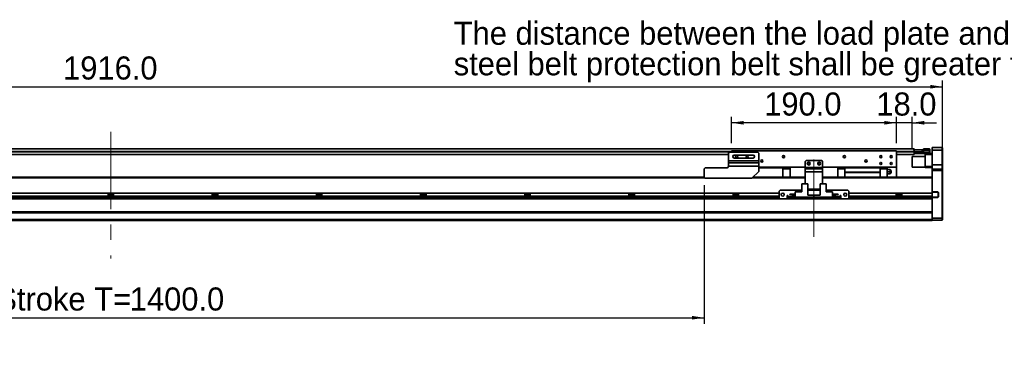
# Model space of a CAD drawing. Header units: millimetres. Extents: x 35 to 2905, y 35 to 2044.
# Tile 6 of 9: x 1016 to 2150, y 893 to 1281. Entities that reach past the tile are written whole.
import ezdxf

# ---------------------------------------------------------------- set-up
doc = ezdxf.new("R2010")
doc.units = ezdxf.units.MM
doc.header["$LTSCALE"] = 7
doc.linetypes.add('CENTERX2', pattern=[20.32, 12.7, -2.54, 2.54, -2.54])
doc.layers.add('黑色实线', color=7, linetype='Continuous')
doc.styles.add('SLDTEXTSTYLE8', font='txt')
doc.dimstyles.new('SLDDIMSTYLE0', dxfattribs={"dimtxt": 26.6, "dimasz": 14, "dimexe": 0, "dimexo": 0.0625, "dimgap": 6.65, "dimtad": 2, "dimdec": 1, "dimrnd": 1e-09, "dimzin": 4, "dimdsep": 46, "dimtxsty": 'SLDTEXTSTYLE8', "dimsah": 1, "dimcen": 0.09, "dimadec": 0, "dimazin": 1, "dimtfac": 1, "dimtdec": 1, "dimtmove": 0, "dimatfit": 0, "dimfxl": 0, "dimfrac": 2, "dimtolj": 1, "dimtzin": 12, "dimarcsym": 0})
doc.dimstyles.new('SLDDIMSTYLE4', dxfattribs={"dimtxt": 26.6, "dimasz": 14, "dimexe": 0, "dimexo": 0.0625, "dimgap": 6.65, "dimtad": 2, "dimdec": 1, "dimrnd": 1e-09, "dimzin": 4, "dimdsep": 46, "dimtxsty": 'SLDTEXTSTYLE8', "dimsah": 1, "dimcen": 0.09, "dimadec": 0, "dimazin": 1, "dimtfac": 1, "dimtdec": 1, "dimtofl": 0, "dimtmove": 0, "dimatfit": 3, "dimfxl": 0, "dimfrac": 2, "dimtolj": 1, "dimtzin": 12, "dimarcsym": 0})

# ---------------------------------------------------------------- blocks, each defined once
blk = doc.blocks.new('SW_NOTE_4')
at = {"layer": '黑色实线', "color": 0, "char_height": 26.6, "attachment_point": 1, "style": 'SLDTEXTSTYLE8'}
for s, insert in [('The distance between the load plate and the ', (-812.9, 48.8)), ('steel belt protection belt shall be greater than 4mm', (-812.9, 13.6))]:
    blk.add_mtext(s, dxfattribs=dict(at, insert=insert))
blk = doc.blocks.new('_D_21')
at = {"layer": '黑色实线'}
for p, q in [((162.6, 1115.8), (162.6, 1210.4)), ((162.6, 1203.4), (2078.6, 1203.4)), ((2078.6, 1115.8), (2078.6, 1210.4))]:
    blk.add_line(p, q, dxfattribs=at)
for points in [[(162.6, 1203.4), (176.6, 1201.3), (176.6, 1205.5)], [(2078.6, 1203.4), (2064.6, 1205.5), (2064.6, 1201.3)]]:
    blk.add_solid(points, dxfattribs=at)
at = {"layer": '黑色实线', "insert": (1065.7, 1238.3), "char_height": 26.6, "attachment_point": 1, "style": 'SLDTEXTSTYLE8'}
blk.add_mtext('1916.0', dxfattribs=at)
blk = doc.blocks.new('_D_24')
at = {"layer": '黑色实线'}
for p, q in [((404.1, 1093.6), (404.1, 930.4)), ((1804.1, 1090.1), (1804.1, 930.4)), ((404.1, 937.4), (1804.1, 937.4))]:
    blk.add_line(p, q, dxfattribs=at)
for points in [[(404.1, 937.4), (418.1, 935.3), (418.1, 939.5)], [(1804.1, 937.4), (1790.1, 939.5), (1790.1, 935.3)]]:
    blk.add_solid(points, dxfattribs=at)
at = {"layer": '黑色实线', "char_height": 26.6, "attachment_point": 1, "style": 'SLDTEXTSTYLE8'}
for s, insert in [('Stroke T=', (988.8, 972.3)), ('1400.0', (1142.5, 972.3))]:
    blk.add_mtext(s, dxfattribs=dict(at, insert=insert))
blk = doc.blocks.new('_D_25')
at = {"layer": '黑色实线'}
for p, q in [((1835.6, 1138.3), (1835.6, 1168.9)), ((2025.6, 1138.3), (2025.6, 1168.9)), ((2025.6, 1161.9), (1835.6, 1161.9))]:
    blk.add_line(p, q, dxfattribs=at)
for points in [[(1835.6, 1161.9), (1849.6, 1159.8), (1849.6, 1164)], [(2025.6, 1161.9), (2011.6, 1164), (2011.6, 1159.8)]]:
    blk.add_solid(points, dxfattribs=at)
at = {"layer": '黑色实线', "insert": (1873.3, 1196.8), "char_height": 26.6, "attachment_point": 1, "style": 'SLDTEXTSTYLE8'}
blk.add_mtext('190.0', dxfattribs=at)
blk = doc.blocks.new('_D_26')
at = {"layer": '黑色实线'}
for p, q in [((2025.6, 1138.3), (2025.6, 1168.9)), ((2043.6, 1131.5), (2043.6, 1168.9)), ((2025.6, 1161.9), (1997.6, 1161.9)), ((2043.6, 1161.9), (2025.6, 1161.9)), ((2043.6, 1161.9), (2071.6, 1161.9))]:
    blk.add_line(p, q, dxfattribs=at)
for points in [[(2025.6, 1161.9), (2011.6, 1164), (2011.6, 1159.8)], [(2043.6, 1161.9), (2057.6, 1159.8), (2057.6, 1164)]]:
    blk.add_solid(points, dxfattribs=at)
at = {"layer": '黑色实线', "insert": (2002.5, 1196.8), "char_height": 26.6, "attachment_point": 1, "style": 'SLDTEXTSTYLE8'}
blk.add_mtext('18.0', dxfattribs=at)

msp = doc.modelspace()

# ---------------------------------------------------------------- linework, layer by layer
at = {"color": 7, "linetype": 'Continuous', "lineweight": 35}
for p, q in [((2046.12, 1131.79), (195.12, 1131.79)), ((1832.12, 1125.29), (411.12, 1125.29)), ((1833.12, 1127.94), (1832.12, 1126.94)), ((1832.12, 1126.94), (1832.12, 1117.94)), ((1833.12, 1127.94), (1866.12, 1127.94)), ((2025.62, 1129.44), (1835.62, 1129.44)), ((1835.62, 1129.44), (1835.62, 1127.94)), ((1860.62, 1124.54), (1838.62, 1124.54)), ((1867.12, 1126.94), (1866.12, 1127.94)), ((1867.12, 1126.94), (1867.12, 1117.94)), ((2025.62, 1129.44), (2025.62, 1110.94)), ((2046.12, 1125.29), (2025.62, 1125.29)), ((2043.92, 1122.94), (2043.62, 1122.64)), ((2058.62, 1122.94), (2043.92, 1122.94)), ((2043.92, 1122.94), (2043.92, 1110.94)), ((2045.67, 1130.41), (2045.67, 1130.64)), ((2045.67, 1130.64), (2046.17, 1130.64)), ((2045.67, 1130.64), (2045.67, 1130.64)), ((2046.12, 1131.79), (2046.12, 1130.64)), ((2046.12, 1129.15), (2046.12, 1128.79)), ((2046.12, 1128.79), (2046.12, 1128.29)), ((2046.17, 1128.64), (2046.12, 1128.64)), ((2046.12, 1128.14), (2046.42, 1128.44)), ((2046.12, 1128.44), (2046.42, 1128.44)), ((2046.12, 1128.29), (2046.12, 1125.29)), ((2046.12, 1128.14), (2046.42, 1128.14)), ((2046.12, 1127.94), (2046.42, 1127.94)), ((2046.12, 1126.74), (2046.42, 1126.44)), ((2046.17, 1130.64), (2046.17, 1128.64)), ((2046.17, 1130.64), (2055.17, 1130.64)), ((2046.17, 1128.64), (2055.17, 1128.64)), ((2046.42, 1128.14), (2046.42, 1128.44)), ((2046.42, 1128.44), (2056.62, 1128.44)), ((2046.42, 1128.14), (2046.42, 1127.94)), ((2056.62, 1128.14), (2046.42, 1128.14)), ((2046.42, 1127.94), (2046.42, 1126.44)), ((2046.42, 1127.94), (2063.82, 1127.94)), ((2063.82, 1126.44), (2046.42, 1126.44)), ((2055.17, 1128.64), (2055.17, 1130.64)), ((2055.17, 1130.64), (2055.67, 1130.64)), ((2055.67, 1128.64), (2055.17, 1128.64)), ((2055.67, 1130.64), (2055.67, 1128.64)), ((2055.67, 1128.64), (2056.12, 1128.64)), ((2056.12, 1128.44), (2056.12, 1128.64)), ((2056.62, 1130.44), (2056.62, 1131.94)), ((2056.62, 1131.94), (2063.82, 1131.94)), ((2063.82, 1130.44), (2056.62, 1130.44)), ((2056.62, 1128.14), (2056.62, 1130.44)), ((2058.62, 1125.44), (2058.62, 1126.44)), ((2066.62, 1125.44), (2058.62, 1125.44)), ((2058.62, 1111.44), (2058.62, 1125.44)), ((2063.82, 1130.44), (2063.82, 1131.94)), ((2064.12, 1131.64), (2063.82, 1131.94)), ((2064.12, 1130.44), (2063.82, 1130.44)), ((2063.82, 1127.94), (2063.82, 1130.44)), ((2063.82, 1126.44), (2063.82, 1127.94)), ((2063.82, 1127.94), (2064.12, 1127.94)), ((2063.82, 1126.44), (2064.12, 1126.74)), ((2063.82, 1126.44), (2066.62, 1126.44)), ((2064.12, 1131.64), (2064.12, 1130.44)), ((2064.12, 1130.44), (2064.12, 1127.94)), ((2064.12, 1127.94), (2064.12, 1126.74)), ((2066.92, 1133.44), (2066.62, 1133.14)), ((2066.62, 1130.44), (2066.62, 1133.14)), ((2066.92, 1130.44), (2066.62, 1130.44)), ((2066.62, 1113.44), (2066.62, 1130.44)), ((2066.92, 1133.44), (2066.92, 1130.44)), ((2066.92, 1133.44), (2078.32, 1133.44)), ((2078.32, 1130.44), (2066.92, 1130.44)), ((2066.92, 1130.44), (2066.92, 1113.44)), ((2078.32, 1130.44), (2078.32, 1133.44)), ((2078.32, 1133.44), (2078.62, 1133.14)), ((2078.32, 1113.44), (2078.32, 1130.44)), ((2078.32, 1130.44), (2078.62, 1130.44)), ((2078.62, 1133.14), (2078.62, 1130.44)), ((2078.62, 1130.44), (2078.62, 1113.44)), ((1832.12, 1117.94), (1867.12, 1117.94)), ((1832.12, 1115.95), (1832.12, 1117.94)), ((1832.12, 1115.95), (1867.12, 1115.95)), ((1832.12, 1111.96), (1832.12, 1115.95)), ((1867.12, 1111.96), (1832.12, 1111.96)), ((1832.12, 1111.96), (1832.12, 1111.94)), ((1838.62, 1121.34), (1860.62, 1121.34)), ((1867.12, 1117.94), (1867.12, 1115.95)), ((1867.12, 1115.95), (1867.12, 1111.96)), ((1867.12, 1111.96), (1867.12, 1105.94)), ((1921.62, 1118.44), (1920.62, 1117.44)), ((1920.62, 1117.44), (1920.62, 1110.44)), ((1939.62, 1118.44), (1921.62, 1118.44)), ((1940.62, 1117.44), (1939.62, 1118.44)), ((1940.62, 1117.44), (1940.62, 1110.44)), ((2043.62, 1111.24), (2043.62, 1122.64)), ((2066.92, 1113.44), (2066.62, 1113.44)), ((2066.62, 1108.14), (2066.62, 1113.44)), ((2066.92, 1113.44), (2066.92, 1108.44)), ((2066.92, 1113.44), (2078.32, 1113.44)), ((2078.32, 1108.44), (2078.32, 1113.44)), ((2078.62, 1113.44), (2078.32, 1113.44)), ((2078.62, 1113.44), (2078.62, 1108.14)), ((1805.12, 1109.94), (1804.12, 1108.94)), ((1804.12, 1098.94), (1804.12, 1108.94)), ((1805.12, 1109.94), (1830.12, 1109.94)), ((1820.92, 1110.14), (1820.72, 1109.94)), ((1820.92, 1110.14), (1831, 1110.14)), ((1820.92, 1110.14), (1820.92, 1109.94)), ((1859.12, 1097.94), (1867.12, 1105.94)), ((1920.62, 1110.94), (1867.12, 1110.94)), ((1867.12, 1109.94), (1894.87, 1109.94)), ((1894.87, 1109.94), (1894.87, 1110.94)), ((1894.87, 1109.94), (1894.87, 1099.38)), ((1903.12, 1109.84), (1894.87, 1109.84)), ((1894.87, 1108.89), (1903.12, 1108.89)), ((1903.12, 1108.89), (1903.12, 1109.84)), ((1903.12, 1108.89), (1903.12, 1099.38)), ((1920.62, 1110.44), (1940.62, 1110.44)), ((1920.62, 1108.94), (1920.62, 1110.44)), ((1920.62, 1105.44), (1920.62, 1108.94)), ((1920.62, 1108.94), (1940.62, 1108.94)), ((1920.62, 1105.44), (1920.62, 1091.64)), ((1940.62, 1105.44), (1920.62, 1105.44)), ((2025.62, 1110.94), (1940.62, 1110.94)), ((1940.62, 1110.44), (1940.62, 1108.94)), ((1940.62, 1108.94), (1940.62, 1105.44)), ((1940.62, 1105.44), (1940.62, 1091.64)), ((1958.12, 1109.84), (1958.12, 1108.89)), ((1966.37, 1109.84), (1958.12, 1109.84)), ((1966.37, 1108.89), (1958.12, 1108.89)), ((1958.12, 1108.89), (1958.12, 1099.38)), ((1966.37, 1110.94), (1966.37, 1109.94)), ((2006.87, 1109.94), (1966.37, 1109.94)), ((1966.37, 1109.94), (1966.37, 1104.94)), ((1966.37, 1104.94), (2006.87, 1104.94)), ((1966.37, 1104.94), (1966.37, 1104.64)), ((2006.87, 1104.64), (1966.37, 1104.64)), ((1966.37, 1104.64), (1966.37, 1099.38)), ((2006.87, 1109.94), (2006.87, 1110.94)), ((2006.87, 1109.94), (2006.87, 1104.94)), ((2015.12, 1109.84), (2006.87, 1109.84)), ((2015.12, 1108.89), (2006.87, 1108.89)), ((2006.87, 1104.64), (2006.87, 1104.94)), ((2006.87, 1104.64), (2006.87, 1099.38)), ((2015.12, 1108.89), (2015.12, 1109.84)), ((2015.12, 1099.38), (2015.12, 1108.89)), ((2015.12, 1107.94), (2017.44, 1107.94)), ((2015.12, 1105.44), (2017.44, 1105.44)), ((2017.44, 1102.94), (2015.12, 1102.94)), ((2025.62, 1110.94), (2025.62, 1099.44)), ((2043.62, 1111.24), (2043.92, 1110.94)), ((2043.92, 1110.94), (2058.62, 1110.94)), ((2058.62, 1111.44), (2066.62, 1111.44)), ((2058.62, 1110.44), (2058.62, 1111.44)), ((2066.62, 1110.44), (2058.62, 1110.44)), ((2066.92, 1108.44), (2066.62, 1108.14)), ((2066.62, 1106.94), (2066.62, 1108.14)), ((2066.92, 1106.94), (2066.62, 1106.94)), ((2066.62, 1099.1), (2066.62, 1106.94)), ((2066.92, 1108.44), (2066.92, 1106.94)), ((2066.92, 1108.44), (2078.32, 1108.44)), ((2066.92, 1106.94), (2066.92, 1082.29)), ((2078.32, 1106.94), (2066.92, 1106.94)), ((2078.32, 1106.94), (2078.32, 1108.44)), ((2078.62, 1108.14), (2078.32, 1108.44)), ((2078.32, 1051.94), (2078.32, 1106.94)), ((2078.62, 1106.94), (2078.32, 1106.94)), ((2078.62, 1108.14), (2078.62, 1106.94)), ((2078.62, 1106.94), (2078.62, 1052.07)), ((1804.12, 1099.38), (320.62, 1099.38)), ((395.12, 1099.44), (1804.12, 1099.44)), ((1804.12, 1098.94), (1805.12, 1097.94)), ((1805.12, 1097.94), (1859.12, 1097.94)), ((1920.62, 1099.38), (1860.56, 1099.38)), ((1903.12, 1099.44), (1920.62, 1099.44)), ((1916.67, 1091.64), (1916.67, 1082.34)), ((1916.67, 1091.64), (1923.62, 1091.64)), ((1923.62, 1091.64), (1923.62, 1078.74)), ((1937.62, 1091.64), (1937.62, 1078.74)), ((1937.62, 1091.64), (1944.57, 1091.64)), ((1940.62, 1099.44), (1958.12, 1099.44)), ((2066.62, 1099.38), (1940.62, 1099.38)), ((1944.57, 1091.64), (1944.57, 1082.34)), ((2015.12, 1099.44), (2060.62, 1099.44)), ((2060.62, 1099.44), (2060.62, 1099.38)), ((2066.62, 1099.1), (2066.62, 1098.38)), ((2066.62, 1080.84), (2066.62, 1098.38)), ((1890.62, 1080.84), (350.62, 1080.84)), ((1117.45, 1080.84), (1117.45, 1077.44)), ((1123.79, 1079.44), (1117.45, 1079.44)), ((1123.79, 1077.44), (1123.79, 1080.84)), ((1237.45, 1080.84), (1237.45, 1077.44)), ((1243.79, 1079.44), (1237.45, 1079.44)), ((1243.79, 1077.44), (1243.79, 1080.84)), ((1357.45, 1080.84), (1357.45, 1077.44)), ((1363.79, 1079.44), (1357.45, 1079.44)), ((1363.79, 1077.44), (1363.79, 1080.84)), ((1477.45, 1080.84), (1477.45, 1077.44)), ((1483.79, 1079.44), (1477.45, 1079.44)), ((1483.79, 1077.44), (1483.79, 1080.84)), ((1597.45, 1080.84), (1597.45, 1077.44)), ((1603.79, 1079.44), (1597.45, 1079.44)), ((1603.79, 1077.44), (1603.79, 1080.84)), ((1717.45, 1080.84), (1717.45, 1077.44)), ((1723.79, 1079.44), (1717.45, 1079.44)), ((1723.79, 1077.44), (1723.79, 1080.84)), ((1837.45, 1080.84), (1837.45, 1077.44)), ((1843.79, 1079.44), (1837.45, 1079.44)), ((1843.79, 1077.44), (1843.79, 1080.84)), ((1891.62, 1084.14), (1890.62, 1083.14)), ((1890.62, 1083.14), (1890.62, 1075.14)), ((1916.67, 1084.14), (1891.62, 1084.14)), ((1900.62, 1078.14), (1899.62, 1078.14)), ((1899.62, 1078.14), (1899.62, 1074.14)), ((1900.62, 1077.14), (1900.62, 1078.14)), ((1902.92, 1079.39), (1902.92, 1079.69)), ((1902.92, 1079.69), (1909.12, 1079.69)), ((1902.92, 1079.39), (1909.12, 1079.39)), ((1909.12, 1076.14), (1909.12, 1082.34)), ((1909.12, 1082.34), (1916.67, 1082.34)), ((1937.62, 1085.44), (1923.62, 1085.44)), ((1937.62, 1084.14), (1923.62, 1084.14)), ((1930.62, 1078.74), (1923.62, 1078.74)), ((1930.62, 1078.74), (1930.62, 1076.14)), ((1930.62, 1078.74), (1937.62, 1078.74)), ((1969.62, 1084.14), (1944.57, 1084.14)), ((1952.12, 1082.34), (1944.57, 1082.34)), ((1952.12, 1082.34), (1952.12, 1076.14)), ((1958.32, 1079.69), (1952.12, 1079.69)), ((1958.32, 1079.39), (1952.12, 1079.39)), ((1958.32, 1079.69), (1958.32, 1079.39)), ((1961.62, 1078.14), (1960.62, 1078.14)), ((1960.62, 1078.14), (1960.62, 1077.14)), ((1961.62, 1074.14), (1961.62, 1078.14)), ((1970.62, 1083.14), (1969.62, 1084.14)), ((1970.62, 1075.14), (1970.62, 1083.14)), ((2066.62, 1080.84), (1970.62, 1080.84)), ((2025.45, 1080.84), (2025.45, 1077.44)), ((2031.79, 1079.44), (2025.45, 1079.44)), ((2031.79, 1077.44), (2031.79, 1080.84)), ((2066.92, 1081.99), (2066.62, 1082.29)), ((2066.62, 1082.29), (2066.92, 1082.29)), ((2066.62, 1077.44), (2066.62, 1080.84)), ((2066.92, 1082.29), (2073.12, 1082.29)), ((2066.92, 1082.29), (2067.05, 1081.99)), ((2067.05, 1081.99), (2066.92, 1081.99)), ((2066.92, 1081.99), (2066.92, 1076.29)), ((2073.12, 1081.99), (2067.05, 1081.99)), ((2073.12, 1082.29), (2073.12, 1081.99)), ((2073.62, 1076.79), (2073.62, 1081.49)), ((2073.92, 1081.49), (2073.62, 1081.49)), ((2073.92, 1081.49), (2073.92, 1076.79)), ((1891.38, 1074.38), (349.87, 1074.38)), ((1890.62, 1077.44), (350.62, 1077.44)), ((1890.62, 1075.14), (1891.62, 1074.14)), ((1891.62, 1074.14), (1899.62, 1074.14)), ((1900.62, 1077.44), (1899.62, 1077.44)), ((1900.62, 1074.38), (1899.62, 1074.38)), ((1900.62, 1077.14), (1900.62, 1076.14)), ((1900.62, 1074.14), (1900.62, 1076.14)), ((1900.62, 1076.14), (1901.62, 1076.14)), ((1901.62, 1074.14), (1900.62, 1074.14)), ((1901.62, 1076.14), (1901.62, 1074.14)), ((1959.62, 1076.14), (1901.62, 1076.14)), ((1959.62, 1074.14), (1901.62, 1074.14)), ((1905.32, 1076.74), (1905.32, 1077.44)), ((1905.32, 1077.44), (1909.12, 1077.44)), ((1905.32, 1076.74), (1909.12, 1076.74)), ((1909.12, 1076.14), (1930.62, 1076.14)), ((1952.12, 1076.14), (1930.62, 1076.14)), ((1955.92, 1077.44), (1952.12, 1077.44)), ((1955.92, 1076.74), (1952.12, 1076.74)), ((1955.92, 1077.44), (1955.92, 1076.74)), ((1959.62, 1074.14), (1959.62, 1076.14)), ((1959.62, 1076.14), (1960.62, 1076.14)), ((1960.62, 1074.14), (1959.62, 1074.14)), ((1961.62, 1077.44), (1960.62, 1077.44)), ((1960.62, 1076.14), (1960.62, 1077.14)), ((1960.62, 1076.14), (1960.62, 1074.14)), ((1961.62, 1074.38), (1960.62, 1074.38)), ((1961.62, 1074.14), (1969.62, 1074.14)), ((1969.62, 1074.14), (1970.62, 1075.14)), ((2066.62, 1074.38), (1969.87, 1074.38)), ((2066.62, 1077.44), (1970.62, 1077.44)), ((2066.62, 1075.38), (2066.62, 1077.44)), ((2066.92, 1076.29), (2066.62, 1075.99)), ((2066.92, 1075.99), (2066.62, 1075.99)), ((2066.62, 1075.38), (2066.62, 1074.67)), ((2066.62, 1059.1), (2066.62, 1074.67)), ((2067.05, 1076.29), (2066.92, 1075.99)), ((2066.92, 1076.29), (2067.05, 1076.29)), ((2066.92, 1075.99), (2066.92, 1051.94)), ((2073.12, 1075.99), (2066.92, 1075.99)), ((2067.05, 1076.29), (2073.12, 1076.29)), ((2073.12, 1075.99), (2073.12, 1076.29)), ((2073.92, 1076.79), (2073.62, 1076.79)), ((2066.62, 1059.38), (174.62, 1059.38)), ((2066.62, 1058.38), (174.62, 1058.38)), ((2066.62, 1059.1), (2066.62, 1058.38)), ((2066.62, 1050.44), (2066.62, 1058.38)), ((2066.62, 1050.44), (174.62, 1050.44)), ((2066.62, 1049.44), (174.62, 1049.44)), ((2066.62, 1052.07), (2066.92, 1051.94)), ((2066.62, 1049.44), (2066.62, 1050.44)), ((2066.62, 1050.24), (2066.92, 1049.94)), ((2066.92, 1051.94), (2078.32, 1051.94)), ((2066.92, 1051.94), (2066.92, 1049.94)), ((2078.32, 1049.94), (2066.92, 1049.94)), ((2078.62, 1052.07), (2078.32, 1051.94)), ((2078.32, 1049.94), (2078.32, 1051.94)), ((2078.62, 1050.24), (2078.32, 1049.94)), ((2078.62, 1052.07), (2078.62, 1050.24))]:
    msp.add_line(p, q, dxfattribs=at)
at = {"color": 8, "linetype": 'Continuous', "lineweight": 35}
for p, q in [((1835.62, 1128.79), (405.62, 1128.79)), ((1835.62, 1128.29), (405.62, 1128.29)), ((2046.12, 1128.79), (2025.62, 1128.79)), ((2046.12, 1128.29), (2025.62, 1128.29)), ((1804.68, 1098.38), (320.62, 1098.38)), ((1920.62, 1098.38), (1859.56, 1098.38)), ((2066.62, 1098.38), (1940.62, 1098.38)), ((1890.62, 1075.38), (350.62, 1075.38)), ((1900.62, 1075.38), (1899.62, 1075.38)), ((1905.32, 1077.14), (1900.62, 1077.14)), ((1960.62, 1077.14), (1955.92, 1077.14)), ((1961.62, 1075.38), (1960.62, 1075.38)), ((2066.62, 1075.38), (1970.62, 1075.38))]:
    msp.add_line(p, q, dxfattribs=at)
at = {"color": 7, "linetype": 'Continuous', "lineweight": 35}
for centre, radius in [((1841.62, 1122.94), 1.25), ((1853.62, 1122.94), 1.25), ((1895.62, 1122.94), 1.25), ((1965.62, 1122.94), 1.25), ((2007.62, 1122.94), 1.25), ((2019.62, 1122.94), 1.25), ((1870.62, 1117.94), 1.25), ((1924.62, 1114.94), 1.7), ((1924.62, 1114.94), 1.25), ((1936.62, 1114.94), 1.7), ((1936.62, 1114.94), 1.25), ((1990.62, 1117.94), 1.25), ((2007.62, 1114.94), 1.25), ((2019.62, 1114.94), 1.25), ((1894.62, 1079.14), 1.7), ((1966.62, 1079.14), 1.7)]:
    msp.add_circle(centre, radius, dxfattribs=at)
for centre, radius, start, end in [((1838.62, 1122.94), 1.6, 90, 270), ((1860.62, 1122.94), 1.6, 270, 90), ((1830.12, 1111.94), 2, 270, 0), ((2016.62, 1105.44), 3, 4.42207, 56.61739), ((2016.62, 1105.44), 3, 303.36445, 355.55829), ((2019.52, 1105.44), 0.25, 0, 68.66881), ((2019.52, 1105.44), 0.25, 291.36622, 0), ((2073.12, 1081.49), 0.8, 0, 90), ((2073.12, 1081.49), 0.5, 0, 90), ((2073.12, 1076.79), 0.8, 270, 0), ((2073.12, 1076.79), 0.5, 270, 0)]:
    msp.add_arc(centre, radius, start, end, dxfattribs=at)
for points, knots in [([(2017.44, 1107.94), (2017.59, 1107.85), (2017.9, 1107.66), (2018.19, 1107.24), (2018.31, 1106.76), (2018.24, 1106.27), (2017.99, 1105.83), (2017.68, 1105.57), (2017.48, 1105.46), (2017.44, 1105.44)], [0, 0, 0, 0, 0.159673, 0.319406, 0.4791277, 0.638848, 0.7985543, 0.958292, 1, 1, 1, 1]), ([(2018.27, 1107.94), (2018.26, 1107.94), (2018.24, 1107.94), (2017.99, 1107.94), (2017.68, 1107.94), (2017.48, 1107.94), (2017.44, 1107.94)], [0, 0, 0, 0, 0.2759532, 0.5961374, 0.9163835, 1, 1, 1, 1]), ([(2017.44, 1105.44), (2017.59, 1105.35), (2017.9, 1105.16), (2018.19, 1104.74), (2018.31, 1104.26), (2018.24, 1103.77), (2017.99, 1103.33), (2017.68, 1103.07), (2017.48, 1102.96), (2017.44, 1102.94)], [0, 0, 0, 0, 0.1596731, 0.3194061, 0.4791278, 0.6388482, 0.7985551, 0.9582925, 1, 1, 1, 1]), ([(2017.44, 1102.94), (2017.59, 1102.94), (2017.9, 1102.94), (2018.18, 1102.94), (2018.31, 1102.94), (2018.27, 1102.94), (2018.27, 1102.94)], [0, 0, 0, 0, 0.3187331, 0.6375839, 0.9564156, 1, 1, 1, 1]), ([(2019.61, 1105.21), (2019.61, 1105.21), (2019.61, 1105.22), (2019.61, 1105.26), (2019.61, 1105.32), (2019.61, 1105.39), (2019.61, 1105.47), (2019.61, 1105.55), (2019.61, 1105.61), (2019.61, 1105.66), (2019.61, 1105.67), (2019.61, 1105.68), (2019.61, 1105.68)], [0, 0, 0, 0, 0.1074293, 0.2148619, 0.3222914, 0.4297218, 0.5371516, 0.6445867, 0.7520163, 0.8594452, 0.9668742, 1, 1, 1, 1])]:
    msp.add_open_spline(points, degree=3, knots=knots, dxfattribs=at)
at = {"layer": '黑色实线', "linetype": 'CENTERX2', "lineweight": 18}
for p, q in [((1120.62, 1151.39), (1120.62, 1005.79)), ((1930.62, 1030.69), (1930.62, 1127.59))]:
    msp.add_line(p, q, dxfattribs=at)

# ---------------------------------------------------------------- block references
at = {"layer": '黑色实线'}
msp.add_blockref('SW_NOTE_4', (2328.57, 1229.53), dxfattribs=at)

# ---------------------------------------------------------------- dimensions: what is measured, and where the dimension line sits
for base, p1, p2, dimstyle, picture, middle in [((2078.62, 1203.44), (162.62, 1106.94), (2078.62, 1106.94), 'SLDDIMSTYLE4', '_D_21', (1117.66, 1203.44)), ((1835.62, 1161.88), (2025.62, 1129.44), (1835.62, 1129.44), 'SLDDIMSTYLE4', '_D_25', (1915.65, 1161.88)), ((2025.62, 1161.88), (2043.62, 1122.64), (2025.62, 1129.44), 'SLDDIMSTYLE0', '_D_26', (2035.25, 1161.88))]:
    dim = msp.add_linear_dim(base=base, p1=p1, p2=p2, dimstyle=dimstyle, dxfattribs=at)
    dim.commit()
    dim.dimension.update_dxf_attribs({"geometry": picture, "text_midpoint": middle, "dimtype": 160})
dim = msp.add_linear_dim(base=(1804.12, 937.44), p1=(404.12, 1102.44), p2=(1804.12, 1098.94), angle=0, text='Stroke T=<>', dimstyle='SLDDIMSTYLE4', dxfattribs=at)
dim.commit()
dim.dimension.update_dxf_attribs({"geometry": '_D_24', "text_midpoint": (1117.66, 937.44), "dimtype": 160})

doc.saveas('drawing.dxf')
